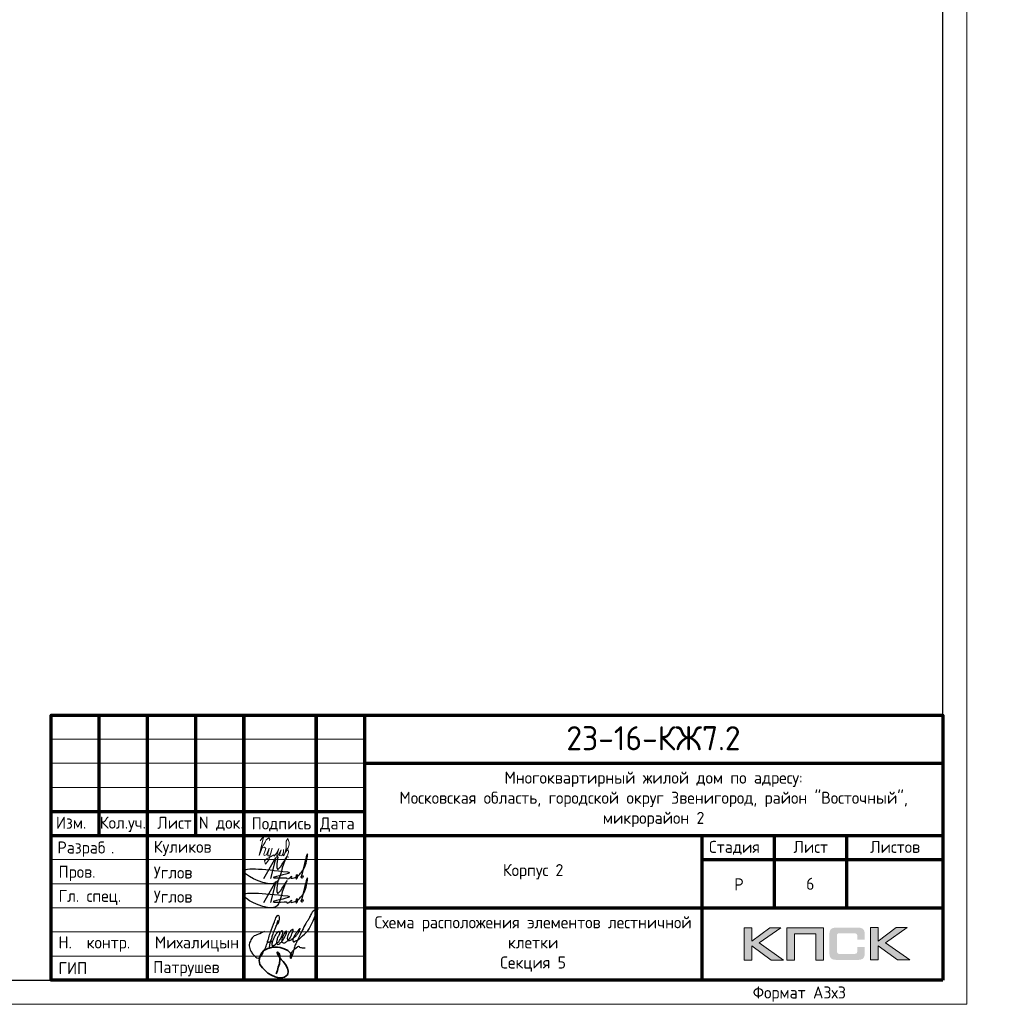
# Model space of a CAD drawing. Header units: millimetres. Extents: x 259029 to 2494469, y -731578 to -57567.
# Tile 31 of 252: x 385785 to 406130, y -705797 to -685375. Entities that reach past the tile are written whole.
import ezdxf
from ezdxf import colors
from ezdxf.entities.mleader import LeaderData, LeaderLine
from ezdxf.enums import TextEntityAlignment as Align
from ezdxf.math import Vec2, Vec3

# ---------------------------------------------------------------- set-up
doc = ezdxf.new("R2010")
doc.units = ezdxf.units.MM
for name, color, linetype, lineweight in [('0.15', 252, 'Continuous', 15), ('Standard', 7, 'Continuous', 25), ('Выноски', 20, 'Continuous', 20), ('Каркасы ригель', 3, 'Continuous', 0), ('Размеры', 54, 'Continuous', 20), ('Рамка', 7, 'Continuous', 70), ('Символы 0.20', 1, 'Continuous', 20), ('Текст', 41, 'Continuous', 30), ('ТОНКИЕ', 7, 'Continuous', 9)]:
    doc.layers.add(name, color=color, linetype=linetype, lineweight=lineweight)
doc.layers.add('ТОЛСТЫЕ_ОСНОВНЫЕ', color=6, linetype='Continuous')
doc.styles.add('GOST-2.304_Type-B', font='GOST_Common.ttf')
doc.styles.add('style1', font='GOST_Common.ttf', dxfattribs={"height": 500})
doc.styles.add('ГОСТ', font='GOST_Common.ttf')

# ---------------------------------------------------------------- blocks, each defined once
blk = doc.blocks.new('*U28')
at = {"layer": 'ТОЛСТЫЕ_ОСНОВНЫЕ', "color": 6}
blk.add_lwpolyline([(20, 5), (886, 5), (886, 415), (20, 415)], close=True, dxfattribs=at)
at = {"layer": 'ТОНКИЕ'}
blk.add_lwpolyline([(0, 0), (891, 0), (891, 420), (0, 420)], close=True, dxfattribs=at)
at = {"layer": 'Текст', "style": 'style1'}
blk.add_text('Формат А3х3', height=2.5, dxfattribs=at).set_placement((846.57, 1.2))
blk = doc.blocks.new('СЛОЖНЫЙ_ОБЪЕКТ_0')
at = {"layer": 'Standard', "color": 7, "linetype": 'Continuous', "lineweight": 25}
for points, start_tangent, end_tangent in [([(-5.888, 1.589), (-5.939, 1.691), (-5.972, 1.691), (-6.022, 1.617), (-6.064, 1.496), (-6.076, 1.414), (-6.076, 1.373), (-6.09, 1.219), (-6.071, 1.071), (-6.041, 1.003), (-6.009, 0.988), (-5.985, 1.012), (-5.95, 1.047), (-5.922, 1.075), (-5.915, 1.097), (-5.843, 1.207), (-5.798, 1.324), (-5.779, 1.438), (-5.77, 1.604), (-5.809, 1.746), (-5.833, 1.77), (-5.864, 1.752), (-5.885, 1.721), (-5.913, 1.566), (-5.919, 1.492), (-5.925, 1.334), (-5.906, 1.223), (-5.871, 1.161), (-5.807, 1.124), (-5.751, 1.203), (-5.713, 1.262), (-5.692, 1.316), (-5.66, 1.414), (-5.641, 1.525), (-5.625, 1.661), (-5.641, 1.808), (-5.657, 1.824), (-5.667, 1.824), (-5.695, 1.763), (-5.714, 1.672), (-5.725, 1.541), (-5.722, 1.421), (-5.665, 1.291), (-5.617, 1.276), (-5.55, 1.31), (-5.459, 1.426), (-5.4, 1.599), (-5.374, 1.864), (-5.388, 1.981), (-5.406, 1.999), (-5.432, 1.973), (-5.463, 1.934), (-5.509, 1.789), (-5.527, 1.661), (-5.508, 1.54), (-5.457, 1.473), (-5.411, 1.463), (-5.347, 1.501), (-5.271, 1.621), (-5.193, 1.738), (-5.143, 1.879), (-5.113, 2.032), (-5.113, 2.111), (-5.121, 2.138), (-5.14, 2.12), (-5.169, 2.039), (-5.206, 1.924), (-5.241, 1.787), (-5.254, 1.679), (-5.254, 1.582), (-5.237, 1.516), (-5.219, 1.498), (-5.191, 1.482), (-5.154, 1.519), (-5.086, 1.578), (-4.953, 1.776), (-4.759, 2.173), (-4.667, 2.981), (-4.667, 3.227), (-4.687, 3.262), (-4.715, 3.262), (-4.742, 3.235), (-4.777, 3.18), (-4.872, 2.956), (-4.891, 2.749), (-4.921, 2.579), (-4.956, 2.444), (-5.001, 2.097), (-5.045, 1.672), (-5.064, 1.441), (-5.075, 1.334), (-5.055, 1.102), (-5.04, 0.878), (-5.04, 0.777), (-5.052, 0.744), (-5.068, 0.75), (-5.077, 0.776), (-5.092, 0.804), (-5.084, 1.076), (-4.938, 1.346), (-4.909, 1.375), (-4.851, 1.355), (-4.78, 1.355), (-4.616, 1.413)], (-0.169301, 0.985564), (0.921845, 0.387559)), ([(-6.577, 1.472), (-6.789, 1.26), (-6.973, 1.076), (-7.024, 0.851), (-7.024, 0.746), (-6.996, 0.632), (-6.845, 0.434), (-6.702, 0.33), (-6.548, 0.258), (-6.432, 0.258), (-6.35, 0.355), (-6.314, 0.52), (-6.284, 0.767), (-6.284, 1.007), (-6.298, 1.279), (-6.31, 1.543), (-6.302, 2.038), (-6.285, 2.303), (-6.246, 2.371), (-6.174, 2.3), (-6.144, 2.003), (-6.194, 1.851)], (-0.677851, -0.735199), (-0.339746, -0.940517)), ([(-6.181, 2.142), (-6.172, 1.967), (-6.172, 1.841), (-6.18, 1.7), (-6.18, 1.412), (-6.17, 1.216), (-6.17, 1.117), (-6.148, 0.957), (-6.119, 0.827)], (0.06248, -0.998046), (0.223108, -0.974794)), ([(-6.329, 1.089), (-6.3, 1.083), (-6.267, 1.081), (-6.233, 1.097), (-6.195, 1.113), (-6.161, 1.123), (-6.143, 1.143), (-6.118, 1.168)], (0.983291, -0.18204), (0.7365, 0.676437))]:
    blk.add_spline(points, degree=3, dxfattribs=dict(at, start_tangent=start_tangent, end_tangent=end_tangent))
blk = doc.blocks.new('Роспись')
at = {"layer": 'Текст', "color": 4}
blk.add_lwpolyline([(4.18, 0.67), (6.68, 5.03), (5.62, 0.66)], dxfattribs=at)
for points in [[(11.23, 1.12), (12.72, 3.08), (13.28, 5.66), (11.96, 0.97)], [(7.11, 5.14), (7.17, 2.59), (9.02, 5.2), (8.57, 4.35), (6.55, -0.29), (0.19, 1.88), (9.09, 2.02)], [(9.09, 2.02), (9.4, 1.96), (6.15, 0.84), (8.42, 0.77), (8.9, 0.77)], [(8.9, 0.77), (8.97, 0.64), (9.94, 1.16)], [(9.94, 1.16), (9.82, 0.79), (10.85, 0.93)], [(10.85, 0.93), (11.13, 1.44), (11.23, 1.11), (10.92, 0.57), (10.85, 0.93)], [(11.23, 1.12), (11.03, 1.05), (10.98, 1.33), (11.05, 1.41)], [(11.96, 0.97), (12.16, 0.71), (12.34, 1.19), (12.03, 1.14), (11.96, 0.97)]]:
    blk.add_spline(points, degree=3, dxfattribs=at)
blk = doc.blocks.new('11')
at = {"layer": 'Выноски'}
for p, q in [((47962, 66737), (47989, 66781)), ((47989, 66781), (48016, 66806)), ((48016, 66806), (48038, 66823)), ((48038, 66823), (48060, 66786)), ((48060, 66786), (48058, 66769)), ((47885, 66608), (47944, 66700)), ((47944, 66700), (47962, 66737))]:
    blk.add_line(p, q, dxfattribs=at)
blk.add_lwpolyline([(47863, 66761), (47937, 66865), (47843, 66458), (47885, 66564), (47905, 66616), (47954, 66628), (47979, 66606), (47957, 66539), (47937, 66487), (47947, 66458), (47991, 66470), (48051, 66611), (48041, 66569), (48023, 66505), (48023, 66448), (48065, 66448), (48090, 66529), (48110, 66608), (48043, 66369), (47972, 66275), (47954, 66344), (47991, 66389), (48078, 66431), (48142, 66470), (48154, 66441), (48204, 66512), (48246, 66606), (48209, 66455), (48204, 66418), (48295, 66574), (48265, 66463), (48265, 66455), (48312, 66453), (48342, 66529), (48347, 66584), (48337, 66465), (48349, 66453), (48401, 66569), (48443, 66616), (48461, 66678), (48466, 66727), (48436, 66811), (48399, 66754), (48399, 66618), (48389, 66549), (48374, 66507), (48416, 66564), (48441, 66576), (48451, 66524), (48433, 66482), (48419, 66453), (48424, 66428), (48458, 66421)], dxfattribs=at)
blk = doc.blocks.new('A$Cd09756da')
h = blk.add_hatch(color=0)
h.paths.add_polyline_path([(-3363, 1089), (-3590, 1089), (-3962, 809), (-3962, 1089), (-4120, 1089), (-4120, 417), (-3962, 417), (-3962, 712), (-3560, 417), (-3308, 417), (-3809, 772)])
h.paths.add_polyline_path([(-3080, 963), (-2635, 963), (-2635, 417), (-2478, 417), (-2478, 1089), (-2645, 1089), (-3236, 1089), (-3236, 930), (-3236, 417), (-3080, 417)])
h.paths.add_polyline_path([(-1340, 1093), (-1498, 1093), (-1498, 420), (-1340, 420), (-1340, 716), (-938, 420), (-686, 420), (-1187, 776), (-741, 1093), (-968, 1093), (-1340, 813)])
at = {"true_color": 0x5f007f}
blk.add_hatch(color=206, dxfattribs=at).paths.add_polyline_path([(-1629, 1018), (-1631, 1026), (-1634, 1032), (-1638, 1038), (-1641, 1044), (-1644, 1049), (-1649, 1054), (-1653, 1059), (-1657, 1063), (-1662, 1066), (-1668, 1071), (-1674, 1074), (-1681, 1077), (-1688, 1079), (-1696, 1082), (-1703, 1084), (-1721, 1088), (-1741, 1091), (-1762, 1092), (-1786, 1093), (-2187, 1093), (-2210, 1092), (-2231, 1091), (-2251, 1088), (-2268, 1084), (-2276, 1082), (-2284, 1079), (-2291, 1077), (-2297, 1073), (-2303, 1071), (-2310, 1066), (-2315, 1063), (-2319, 1059), (-2323, 1054), (-2327, 1049), (-2331, 1044), (-2335, 1038), (-2337, 1032), (-2340, 1025), (-2343, 1018), (-2345, 1010), (-2348, 994), (-2351, 976), (-2353, 956), (-2353, 934), (-2353, 580), (-2353, 557), (-2351, 537), (-2348, 519), (-2345, 502), (-2343, 495), (-2340, 488), (-2337, 481), (-2335, 474), (-2331, 469), (-2327, 463), (-2323, 459), (-2319, 454), (-2315, 450), (-2309, 446), (-2303, 443), (-2297, 439), (-2291, 436), (-2283, 434), (-2276, 431), (-2268, 429), (-2251, 425), (-2231, 423), (-2209, 421), (-2187, 420), (-1786, 420), (-1762, 421), (-1741, 422), (-1721, 425), (-1704, 428), (-1696, 431), (-1688, 433), (-1681, 436), (-1674, 439), (-1668, 442), (-1662, 446), (-1657, 450), (-1653, 454), (-1649, 458), (-1644, 463), (-1641, 468), (-1638, 474), (-1634, 481), (-1631, 487), (-1629, 495), (-1626, 502), (-1623, 519), (-1620, 537), (-1619, 557), (-1618, 580), (-1618, 691), (-1775, 691), (-1775, 600), (-1775, 594), (-1776, 588), (-1777, 582), (-1779, 577), (-1781, 572), (-1783, 568), (-1786, 564), (-1789, 560), (-1792, 557), (-1797, 554), (-1801, 552), (-1806, 550), (-1811, 548), (-1817, 548), (-1824, 547), (-1830, 546), (-2153, 546), (-2159, 547), (-2164, 548), (-2168, 550), (-2172, 552), (-2176, 555), (-2180, 557), (-2183, 561), (-2186, 565), (-2189, 569), (-2191, 573), (-2193, 578), (-2194, 583), (-2196, 593), (-2197, 602), (-2197, 925), (-2197, 931), (-2196, 936), (-2195, 941), (-2193, 946), (-2192, 950), (-2190, 954), (-2187, 957), (-2185, 961), (-2181, 963), (-2178, 966), (-2173, 968), (-2169, 970), (-2164, 971), (-2160, 972), (-2154, 972), (-2149, 972), (-1830, 972), (-1824, 972), (-1817, 972), (-1812, 970), (-1807, 969), (-1802, 967), (-1797, 965), (-1793, 961), (-1790, 958), (-1786, 954), (-1783, 950), (-1781, 946), (-1779, 941), (-1777, 936), (-1776, 931), (-1775, 925), (-1775, 918), (-1775, 844), (-1618, 844), (-1618, 934), (-1619, 956), (-1620, 976), (-1623, 994), (-1627, 1010)])
at = {"color": 0, "lineweight": 0}
for points in [[(-4120, 417), (-4120, 1089), (-3962, 1089), (-3962, 809), (-3590, 1089), (-3363, 1089), (-3809, 772), (-3308, 417), (-3560, 417), (-3962, 712), (-3962, 417), (-4120, 417)], [(-3080, 417), (-3080, 963), (-2635, 963), (-2635, 417), (-2478, 417), (-2478, 1089), (-2645, 1089), (-3236, 1089), (-3236, 930), (-3236, 417), (-3080, 417)], [(-1498, 420), (-1498, 1093), (-1340, 1093), (-1340, 813), (-968, 1093), (-741, 1093), (-1187, 776), (-686, 420), (-938, 420), (-1340, 716), (-1340, 420), (-1498, 420)]]:
    blk.add_lwpolyline(points, close=True, dxfattribs=at)
at = {"lineweight": 35}
blk.add_lwpolyline([(-13497, 507), (-13535, 562), (-13589, 615), (-13666, 653), (-13748, 676), (-13807, 686), (-13901, 686), (-14005, 659), (-14088, 617), (-14135, 558), (-14169, 483), (-14185, 407), (-14167, 329), (-14113, 254), (-14059, 199), (-14001, 148), (-13931, 104), (-13854, 67), (-13782, 47), (-13728, 47), (-13655, 62), (-13589, 119), (-13582, 185), (-13593, 249), (-13639, 328), (-13688, 389), (-13725, 426), (-13768, 486), (-13789, 516), (-13802, 552), (-13809, 574), (-13809, 584), (-13790, 575), (-13775, 560), (-13760, 537), (-13755, 511), (-13755, 426), (-13764, 338), (-13788, 268), (-13802, 202), (-13829, 132)], dxfattribs=at)
at = {"layer": 'Рамка'}
for p, q in [((-17500, 3000), (-17500, 5500)), ((-16500, 0), (-16500, 5500)), ((-15500, 3000), (-15500, 5500)), ((-14500, 0), (-14500, 5500)), ((-14500, 5500), (-14500, 0)), ((-13000, 5500), (-13000, 0)), ((-13000, 0), (-13000, 5500)), ((-12000, 5500), (-12000, 0)), ((-12000, 4500), (0, 4500)), ((-18500, 3500), (-12000, 3500)), ((-18500, 3000), (0, 3000)), ((-5000, 3000), (-5000, 0)), ((-3500, 3000), (-3500, 1500)), ((-2000, 3000), (-2000, 1500)), ((-5000, 2500), (0, 2500)), ((-5000, 2500), (0, 2500)), ((-12000, 1500), (0, 1500))]:
    blk.add_line(p, q, dxfattribs=at)
at = {"layer": 'Рамка', "lineweight": 15}
for p, q in [((-18500, 5000), (-12000, 5000)), ((-18500, 4500), (-12000, 4500)), ((-18500, 4000), (-12000, 4000)), ((-18500, 2500), (-12000, 2500)), ((-18500, 2000), (-12000, 2000)), ((-18500, 1500), (-12000, 1500)), ((-18500, 1000), (-12000, 1000)), ((-18500, 500), (-12000, 500))]:
    blk.add_line(p, q, dxfattribs=at)
at = {"layer": 'Рамка'}
blk.add_lwpolyline([(0, 0), (-18500, 0), (-18500, 5500), (0, 5500)], close=True, dxfattribs=at)
at = {"color": 18, "true_color": 0x000000, "xscale": 100, "yscale": 100, "zscale": 100}
for p in [(-14508, 2045), (-14508, 1545)]:
    blk.add_blockref('Роспись', p, dxfattribs=at)
at = {"layer": '0.15', "xscale": 462, "yscale": 462, "zscale": 462, "rotation": 339.9822667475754}
blk.add_blockref('СЛОЖНЫЙ_ОБЪЕКТ_0', (-11452, -669), dxfattribs=at)
at = {"layer": 'Выноски'}
blk.add_blockref('11', (-62024, -63871), dxfattribs=at)
at = {"color": 7, "style": 'ГОСТ'}
for s, p in [('Разраб', (-18371, 2627)), ('.', (-17258, 2627))]:
    blk.add_text(s, height=250, dxfattribs=at).set_placement(p)
at = {"layer": 'Размеры', "color": 7, "char_height": 250, "attachment_point": 4, "style": 'ГОСТ'}
for s, insert in [('{\\C256;Куликов}', (-16371, 2734)), ('Пров.', (-18346, 2215)), ('Углов', (-16371, 2234)), ('Гл. спец.', (-18346, 1715)), ('Углов', (-16371, 1734))]:
    blk.add_mtext_dynamic_manual_height_columns(s, width=2000, gutter_width=1250, heights=[0], dxfattribs=dict(at, insert=insert))
at = {"layer": 'Размеры', "color": 7, "linetype": 'Continuous', "char_height": 250, "width": 2000, "attachment_point": 4, "style": 'GOST-2.304_Type-B'}
for s, insert in [(' Н.  контр.', (-18500, 750)), (' Михалицын', (-16500, 750)), (' ГИП', (-18500, 250)), ('Патрушев', (-16383, 238))]:
    blk.add_mtext(s, dxfattribs=dict(at, insert=insert))
at = {"layer": 'Текст', "color": 7, "style": 'ГОСТ'}
blk.add_text('23-16-КЖ7.2', height=500, dxfattribs=at).set_placement((-6003, 5019), align=Align.MIDDLE_CENTER)
at = {"layer": 'Текст', "color": 7, "style": 'GOST-2.304_Type-B'}
for s, p in [('Изм.', (-18400, 3141)), ('Кол.уч.', (-17490, 3143)), ('Лист', (-16298, 3139)), ('N док.', (-15435, 3141)), ('Подпись', (-14340, 3127)), ('Дата', (-12920, 3127)), ('Стадия', (-4850, 2640)), ('Лист', (-3100, 2640)), ('Листов', (-1508, 2640)), ('Р', (-4328, 1863))]:
    blk.add_text(s, height=250, dxfattribs=at).set_placement(p)
at = {"layer": 'Текст', "color": 7, "linetype": 'Continuous', "lineweight": 0, "char_height": 250, "attachment_point": 5, "style": 'GOST-2.304_Type-B'}
for s, insert, width in [('Многоквартирный жилой дом по адресу:\\PМосковская область, городской округ Звенигород, район "Восточный", микрорайон 2', (-6000, 3750), 12000), ('Корпус 2', (-8500, 2250), 7000)]:
    blk.add_mtext(s, dxfattribs=dict(at, insert=insert, width=width))
blk = doc.blocks.new('*T65')
at = {"layer": 'Каркасы ригель', "color": 0, "linetype": 'ByBlock', "lineweight": -2, "transparency": 16777216}
for p, q in [((0, 0), (1500, 0)), ((0, -1000), (1500, -1000))]:
    blk.add_line(p, q, dxfattribs=at)
at = {"layer": 'Каркасы ригель', "color": 0, "linetype": 'ByBlock', "lineweight": 50, "transparency": 16777216}
for p, q in [((0, 0), (0, -1000)), ((1500, 0), (1500, -1000))]:
    blk.add_line(p, q, dxfattribs=at)
at = {"layer": 'Каркасы ригель', "color": 0, "linetype": 'Continuous', "lineweight": 0, "transparency": 16777216, "insert": (750, -500), "char_height": 250, "width": 1000, "attachment_point": 5, "style": 'ГОСТ'}
blk.add_mtext('6', dxfattribs=at)
blk = doc.blocks.new('_None')

msp = doc.modelspace()

# ---------------------------------------------------------------- block references
at = {"xscale": 100, "yscale": 100, "zscale": 100}
msp.add_blockref('*U28', (316337.4, -705796.6), dxfattribs=at)
at = {"color": 0, "lineweight": 50, "ltscale": 100}
msp.add_blockref('A$Cd09756da', (404937.4, -705296.6), dxfattribs=at)
msp.add_blockref('*T65', (401437.4, -702796.6))

# ---------------------------------------------------------------- texts
at = {"color": 1, "linetype": 'Continuous', "lineweight": 30, "insert": (396437.4, -704546.6), "char_height": 250, "width": 7000, "attachment_point": 5, "style": 'GOST-2.304_Type-B'}
msp.add_mtext('{\\C0;Схема расположения элементов лестничной клетки \\PСекция 5}', dxfattribs=at)

# ---------------------------------------------------------------- leaders
at = {"layer": 'Символы 0.20'}
ml = msp.add_multileader_mtext('Standard', dxfattribs=at)
ml.set_content('3(л.6)', color=256, style='ГОСТ')
ml.set_leader_properties(color=256, linetype='ByLayer', lineweight=-1)
ml.set_arrow_properties(name='NONE')
ml.build(insert=Vec2(0, 0))
ml.multileader.update_dxf_attribs({"text_left_attachment_type": 6, "text_right_attachment_type": 6, "dogleg_length": 0.25, "arrow_head_size": 200, "scale": 100})
ctx = ml.context
ctx.base_point, ctx.scale, ctx.char_height, ctx.arrow_head_size, ctx.landing_gap_size, ctx.plane_origin = Vec3(354324.5, -687327.6), 100, 250, 200, 25, Vec3(354808.8, -687629.4)
ctx.left_attachment, ctx.right_attachment = 6, 6
notes = []
notes.append((ctx, [(0, (1, 1, 0), (354299.5, -687327.6), (1, 0), 25, [(0, [(353625.7, -686739.7)], 0, [])])]))
ctx.mtext.insert, ctx.mtext.width, ctx.mtext.defined_height, ctx.mtext.flow_direction = Vec3(354349.5, -687027.6), 1094.387, 742.8, 5
ml = msp.add_multileader_mtext('Standard', dxfattribs=at)
ml.set_content('4(л.6)', color=256, style='ГОСТ')
ml.set_leader_properties(color=256, linetype='ByLayer', lineweight=-1)
ml.set_arrow_properties(name='NONE')
ml.build(insert=Vec2(0, 0))
ml.multileader.update_dxf_attribs({"text_left_attachment_type": 6, "text_right_attachment_type": 6, "dogleg_length": 0.25, "arrow_head_size": 200, "scale": 100})
ctx = ml.context
ctx.base_point, ctx.scale, ctx.char_height, ctx.arrow_head_size, ctx.landing_gap_size, ctx.plane_origin = Vec3(371409.4, -687735.2), 100, 250, 200, 25, Vec3(373600.9, -687629.4)
ctx.left_attachment, ctx.right_attachment = 6, 6
notes.append((ctx, [(1, (1, 1, 0), (372259.4, -687735.2), (-1, 0), 25, [(0, [(372179.6, -686968.2)], 0, [])])]))
ctx.mtext.insert, ctx.mtext.width, ctx.mtext.defined_height, ctx.mtext.flow_direction = Vec3(371434.4, -687435.2), 1094.387, 742.8, 5
ml = msp.add_multileader_mtext('Standard', dxfattribs=at)
ml.set_content('2(л.6)', color=256, style='ГОСТ')
ml.set_leader_properties(color=256, linetype='ByLayer', lineweight=-1)
ml.set_arrow_properties(name='NONE')
ml.build(insert=Vec2(0, 0))
ml.multileader.update_dxf_attribs({"text_left_attachment_type": 6, "text_right_attachment_type": 6, "dogleg_length": 0.25, "arrow_head_size": 200, "scale": 100})
ctx = ml.context
ctx.base_point, ctx.scale, ctx.char_height, ctx.arrow_head_size, ctx.landing_gap_size, ctx.plane_origin = Vec3(375109.3, -687223), 100, 250, 200, 25, Vec3(376323.4, -689357.5)
ctx.left_attachment, ctx.right_attachment = 6, 6
notes.append((ctx, [(0, (1, 1, 0), (375084.3, -687223), (1, 0), 25, [(0, [(375012.5, -687902.4)], 0, [])])]))
ctx.mtext.insert, ctx.mtext.width, ctx.mtext.flow_direction = Vec3(375134.3, -686923), 792.21, 5
ml = msp.add_multileader_mtext('Standard', dxfattribs=at)
ml.set_content('1(л.6)', color=256, style='ГОСТ')
ml.set_leader_properties(color=256, linetype='ByLayer', lineweight=-1)
ml.set_arrow_properties(name='NONE')
ml.build(insert=Vec2(0, 0))
ml.multileader.update_dxf_attribs({"text_left_attachment_type": 6, "text_right_attachment_type": 6, "dogleg_length": 0.25, "arrow_head_size": 200, "scale": 100})
ctx = ml.context
ctx.base_point, ctx.scale, ctx.char_height, ctx.arrow_head_size, ctx.landing_gap_size, ctx.plane_origin = Vec3(356474.8, -687323.3), 100, 250, 200, 25, Vec3(357688.9, -689457.7)
ctx.left_attachment, ctx.right_attachment = 6, 6
notes.append((ctx, [(0, (1, 1, 0), (356449.8, -687323.3), (1, 0), 25, [(0, [(356378, -688002.7)], 0, [])])]))
ctx.mtext.insert, ctx.mtext.width, ctx.mtext.flow_direction = Vec3(356499.8, -687023.3), 792.21, 5
ml = msp.add_multileader_mtext('Standard', dxfattribs=at)
ml.set_content('3(л.6)', color=256, style='ГОСТ')
ml.set_leader_properties(color=256, linetype='ByLayer', lineweight=-1)
ml.set_arrow_properties(name='NONE')
ml.build(insert=Vec2(0, 0))
ml.multileader.update_dxf_attribs({"text_left_attachment_type": 6, "text_right_attachment_type": 6, "dogleg_length": 0.25, "arrow_head_size": 200, "scale": 100})
ctx = ml.context
ctx.base_point, ctx.scale, ctx.char_height, ctx.arrow_head_size, ctx.landing_gap_size, ctx.plane_origin = Vec3(352273, -688708.2), 100, 250, 200, 25, Vec3(354739, -690992.3)
ctx.left_attachment, ctx.right_attachment = 6, 6
notes.append((ctx, [(1, (1, 1, 0), (353098, -688708.2), (-1, 0), 25, [(0, [(353255.8, -689482.1)], 0, [])])]))
ctx.mtext.insert, ctx.mtext.width, ctx.mtext.defined_height, ctx.mtext.flow_direction = Vec3(352298, -688408.2), 1094.387, 742.8, 5
ml = msp.add_multileader_mtext('Standard', dxfattribs=at)
ml.set_content('4(л.6)', color=256, style='ГОСТ')
ml.set_leader_properties(color=256, linetype='ByLayer', lineweight=-1)
ml.set_arrow_properties(name='NONE')
ml.build(insert=Vec2(0, 0))
ml.multileader.update_dxf_attribs({"text_left_attachment_type": 6, "text_right_attachment_type": 6, "dogleg_length": 0.25, "arrow_head_size": 200, "scale": 100})
ctx = ml.context
ctx.base_point, ctx.scale, ctx.char_height, ctx.arrow_head_size, ctx.landing_gap_size, ctx.plane_origin = Vec3(371040.1, -688708.2), 100, 250, 200, 25, Vec3(373531.1, -690992.3)
ctx.left_attachment, ctx.right_attachment = 6, 6
notes.append((ctx, [(1, (1, 1, 0), (371890.1, -688708.2), (-1, 0), 25, [(0, [(372047.8, -689482.1)], 0, [])])]))
ctx.mtext.insert, ctx.mtext.width, ctx.mtext.defined_height, ctx.mtext.flow_direction = Vec3(371065.1, -688408.2), 1094.387, 742.8, 5
ml = msp.add_multileader_mtext('Standard', dxfattribs=at)
ml.set_content('2(л.6)', color=256, style='ГОСТ')
ml.set_leader_properties(color=256, linetype='ByLayer', lineweight=-1)
ml.set_arrow_properties(name='NONE')
ml.build(insert=Vec2(0, 0))
ml.multileader.update_dxf_attribs({"text_left_attachment_type": 6, "text_right_attachment_type": 6, "dogleg_length": 0.25, "arrow_head_size": 200, "scale": 100})
ctx = ml.context
ctx.base_point, ctx.scale, ctx.char_height, ctx.arrow_head_size, ctx.landing_gap_size, ctx.plane_origin = Vec3(375109.3, -690464.6), 100, 250, 200, 25, Vec3(376323.4, -692599)
ctx.left_attachment, ctx.right_attachment = 6, 6
notes.append((ctx, [(0, (1, 1, 0), (375084.3, -690464.6), (1, 0), 25, [(0, [(375012.5, -691143.9)], 0, [])])]))
ctx.mtext.insert, ctx.mtext.width, ctx.mtext.flow_direction = Vec3(375134.3, -690164.6), 792.21, 5
ml = msp.add_multileader_mtext('Standard', dxfattribs=at)
ml.set_content('1(л.6)', color=256, style='ГОСТ')
ml.set_leader_properties(color=256, linetype='ByLayer', lineweight=-1)
ml.set_arrow_properties(name='NONE')
ml.build(insert=Vec2(0, 0))
ml.multileader.update_dxf_attribs({"text_left_attachment_type": 6, "text_right_attachment_type": 6, "dogleg_length": 0.25, "arrow_head_size": 200, "scale": 100})
ctx = ml.context
ctx.base_point, ctx.scale, ctx.char_height, ctx.arrow_head_size, ctx.landing_gap_size, ctx.plane_origin = Vec3(356474.8, -690592.1), 100, 250, 200, 25, Vec3(357688.9, -692726.5)
ctx.left_attachment, ctx.right_attachment = 6, 6
notes.append((ctx, [(0, (1, 1, 0), (356449.8, -690592.1), (1, 0), 25, [(0, [(356378, -691271.4)], 0, [])])]))
ctx.mtext.insert, ctx.mtext.width, ctx.mtext.flow_direction = Vec3(356499.8, -690292.1), 792.21, 5
ml = msp.add_multileader_mtext('Standard', dxfattribs=at)
ml.set_content('3(л.6)', color=256, style='ГОСТ')
ml.set_leader_properties(color=256, linetype='ByLayer', lineweight=-1)
ml.set_arrow_properties(name='NONE')
ml.build(insert=Vec2(0, 0))
ml.multileader.update_dxf_attribs({"text_left_attachment_type": 6, "text_right_attachment_type": 6, "dogleg_length": 0.25, "arrow_head_size": 200, "scale": 100})
ctx = ml.context
ctx.base_point, ctx.scale, ctx.char_height, ctx.arrow_head_size, ctx.landing_gap_size, ctx.plane_origin = Vec3(354446.4, -693963.9), 100, 250, 200, 25, Vec3(354739, -694233.9)
ctx.left_attachment, ctx.right_attachment = 6, 6
notes.append((ctx, [(0, (1, 1, 0), (354421.4, -693963.9), (1, 0), 25, [(0, [(353536.5, -693370.7)], 0, [])])]))
ctx.mtext.insert, ctx.mtext.width, ctx.mtext.defined_height, ctx.mtext.flow_direction = Vec3(354471.4, -693663.9), 1094.387, 742.8, 5
ml = msp.add_multileader_mtext('Standard', dxfattribs=at)
ml.set_content('6(л.6)', color=256, style='ГОСТ')
ml.set_leader_properties(color=256, linetype='ByLayer', lineweight=-1)
ml.set_arrow_properties(name='NONE')
ml.build(insert=Vec2(0, 0))
ml.multileader.update_dxf_attribs({"text_left_attachment_type": 6, "text_right_attachment_type": 6, "dogleg_length": 0.25, "arrow_head_size": 200, "scale": 100})
ctx = ml.context
ctx.base_point, ctx.scale, ctx.char_height, ctx.arrow_head_size, ctx.landing_gap_size, ctx.plane_origin = Vec3(375208.8, -693766.9), 100, 250, 200, 25, Vec3(376423, -695901.3)
ctx.left_attachment, ctx.right_attachment = 6, 6
notes.append((ctx, [(0, (1, 1, 0), (375183.8, -693766.9), (1, 0), 25, [(0, [(375112, -694446.2)], 0, [])])]))
ctx.mtext.insert, ctx.mtext.width, ctx.mtext.flow_direction = Vec3(375233.8, -693466.9), 792.21, 5
ml = msp.add_multileader_mtext('Standard', dxfattribs=at)
ml.set_content('4(л.6)', color=256, style='ГОСТ')
ml.set_leader_properties(color=256, linetype='ByLayer', lineweight=-1)
ml.set_arrow_properties(name='NONE')
ml.build(insert=Vec2(0, 0))
ml.multileader.update_dxf_attribs({"text_left_attachment_type": 6, "text_right_attachment_type": 6, "dogleg_length": 0.25, "arrow_head_size": 200, "scale": 100})
ctx = ml.context
ctx.base_point, ctx.scale, ctx.char_height, ctx.arrow_head_size, ctx.landing_gap_size, ctx.plane_origin = Vec3(371291.4, -693963.9), 100, 250, 200, 25, Vec3(373531.1, -694233.9)
ctx.left_attachment, ctx.right_attachment = 6, 6
notes.append((ctx, [(1, (1, 1, 0), (372141.4, -693963.9), (-1, 0), 25, [(0, [(372046.3, -693521)], 0, [])])]))
ctx.mtext.insert, ctx.mtext.width, ctx.mtext.defined_height, ctx.mtext.flow_direction = Vec3(371316.4, -693663.9), 1094.387, 742.8, 5
for ctx, leaders in notes:
    for number, flags, end, landing, length, lines in leaders:
        leader = LeaderData()
        leader.index, (leader.has_last_leader_line, leader.has_dogleg_vector, leader.attachment_direction) = number, flags
        leader.last_leader_point, leader.dogleg_vector, leader.dogleg_length = Vec3(end), Vec3(landing), length
        for number, points, colour, breaks in lines:
            line = LeaderLine()
            line.index, line.vertices, line.color, line.breaks = number, Vec3.list(points), colors.encode_raw_color(colour), breaks
            leader.lines.append(line)
        ctx.leaders.append(leader)

doc.saveas('drawing.dxf')
